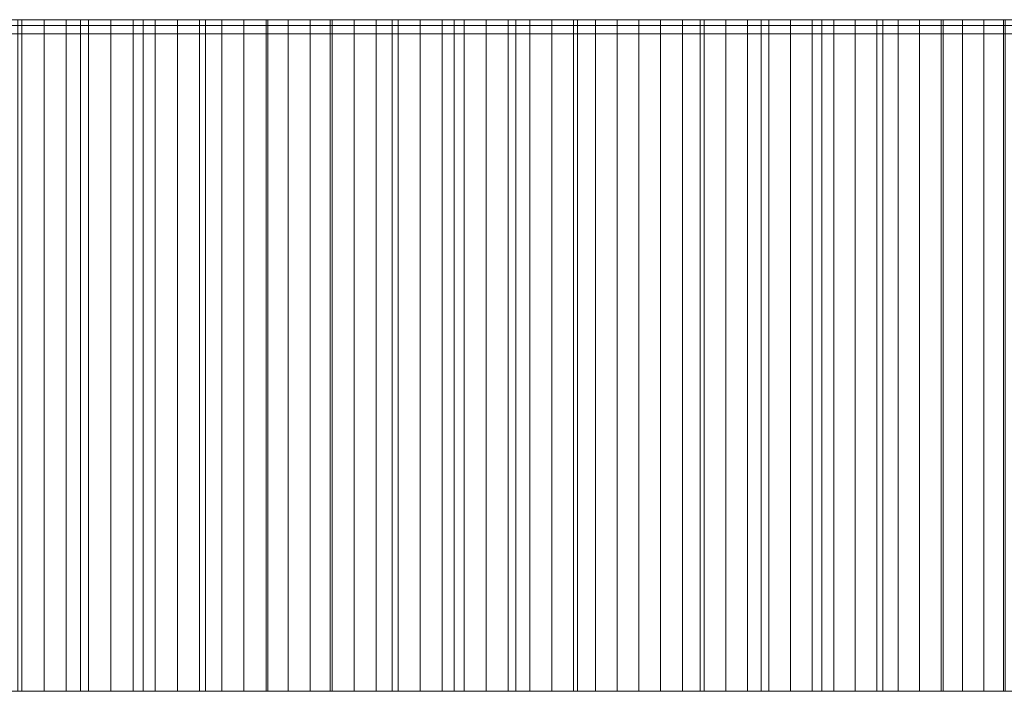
# Model space of a CAD drawing. Header units: centimetres. Extents: x -72 to 74, y -14 to 13.
# Tile 48 of 61: x 39.9 to 45.76, y 9.3 to 13.3. Entities that reach past the tile are written whole.
import ezdxf

# ---------------------------------------------------------------- set-up
doc = ezdxf.new("R2010")
doc.units = ezdxf.units.CM
doc.header["$LTSCALE"] = 2.54
doc.layers.add('Lucido design-1', color=7, linetype='Continuous')

# ---------------------------------------------------------------- blocks, each defined once
blk = doc.blocks.new('Gruppo-2-1')
at = {"color": 230, "linetype": 'Continuous', "lineweight": 9}
for points, invisible_edges in [([(-14.5734, 13.2658, 96.0359), (35.8883, 13.2658, 139.5837), (73.3955, 13.2658, 95.1085), (-14.5734, 13.2658, 96.0359)], 15), ([(-14.5734, 13.2658, -57.895), (-14.5734, 13.2658, 96.0359), (73.3955, 13.2658, 95.1085), (-14.5734, 13.2658, -57.895)], 14), ([(-14.5734, 13.2658, -57.895), (73.3955, 13.2658, 95.1085), (73.3955, 13.2658, -57.895), (-14.5734, 13.2658, -57.895)], 9), ([(29.3447, 13.3, -58.895), (29.3447, 13.3, -57.895), (73.3955, 13.3, -57.895), (29.3447, 13.3, -58.895)], 12), ([(74.3955, 13.3, -58.895), (29.3447, 13.3, -58.895), (73.3955, 13.3, -57.895), (74.3955, 13.3, -58.895)], 14), ([(35.8883, 13.2658, 139.5837), (38.312, 13.2658, 139.1547), (41.6305, 13.2658, 138.3356), (35.8883, 13.2658, 139.5837)], 15), ([(35.8883, 13.2658, 139.5837), (41.6305, 13.2658, 138.3356), (49.2576, 13.2658, 135.3416), (35.8883, 13.2658, 139.5837)], 15), ([(35.8883, 13.2658, 139.5837), (49.2576, 13.2658, 135.3416), (59.2328, 13.2658, 128.4351), (35.8883, 13.2658, 139.5837)], 15), ([(35.8883, 13.2658, 139.5837), (59.2328, 13.2658, 128.4351), (73.3955, 13.2658, 95.1085), (35.8883, 13.2658, 139.5837)], 15), ([(38.312, 13.2658, 139.1547), (39.6469, 13.2658, 138.858), (41.6305, 13.2658, 138.3356), (38.312, 13.2658, 139.1547)], 15), ([(39.6469, 13.2658, 138.858), (39.7799, 13.2658, 138.8261), (39.9128, 13.2658, 138.7937), (39.6469, 13.2658, 138.858)], 12), ([(39.6469, 13.2658, 138.858), (39.9128, 13.2658, 138.7937), (40.1782, 13.2658, 138.7278), (39.6469, 13.2658, 138.858)], 15), ([(39.6469, 13.2658, 138.858), (40.1782, 13.2658, 138.7278), (40.4433, 13.2658, 138.6602), (39.6469, 13.2658, 138.858)], 15), ([(39.6469, 13.2658, 138.858), (40.4433, 13.2658, 138.6602), (41.6305, 13.2658, 138.3356), (39.6469, 13.2658, 138.858)], 15), ([(39.7799, 13.3, 138.8261), (39.8888, 13.3, 139.8281), (40.2625, 13.3, 139.7371), (39.7799, 13.3, 138.8261)], 13), ([(39.9128, 13.3, 138.7937), (39.7799, 13.3, 138.8261), (40.2625, 13.3, 139.7371), (39.9128, 13.3, 138.7937)], 14), ([(40.0456, 13.3, 138.761), (39.9128, 13.3, 138.7937), (40.2625, 13.3, 139.7371), (40.0456, 13.3, 138.761)], 14), ([(39.9128, 13.2658, 138.7937), (40.0456, 13.2658, 138.761), (40.1782, 13.2658, 138.7278), (39.9128, 13.2658, 138.7937)], 12), ([(40.1782, 13.3, 138.7278), (40.0456, 13.3, 138.761), (40.2625, 13.3, 139.7371), (40.1782, 13.3, 138.7278)], 14), ([(40.3108, 13.3, 138.6942), (40.1782, 13.3, 138.7278), (40.2625, 13.3, 139.7371), (40.3108, 13.3, 138.6942)], 14), ([(40.1782, 13.2658, 138.7278), (40.3108, 13.2658, 138.6942), (40.4433, 13.2658, 138.6602), (40.1782, 13.2658, 138.7278)], 12), ([(40.2625, 13.3, 139.7371), (40.6354, 13.3, 139.643), (41.0076, 13.3, 139.5457), (40.2625, 13.3, 139.7371)], 12), ([(40.4433, 13.3, 138.6602), (40.3108, 13.3, 138.6942), (40.2625, 13.3, 139.7371), (40.4433, 13.3, 138.6602)], 14), ([(40.4433, 13.3, 138.6602), (40.2625, 13.3, 139.7371), (41.0076, 13.3, 139.5457), (40.4433, 13.3, 138.6602)], 15), ([(40.5756, 13.3, 138.6257), (40.4433, 13.3, 138.6602), (41.0076, 13.3, 139.5457), (40.5756, 13.3, 138.6257)], 14), ([(40.4433, 13.2658, 138.6602), (40.5756, 13.2658, 138.6257), (40.7079, 13.2658, 138.5909), (40.4433, 13.2658, 138.6602)], 12), ([(40.4433, 13.2658, 138.6602), (40.7079, 13.2658, 138.5909), (40.972, 13.2658, 138.52), (40.4433, 13.2658, 138.6602)], 15), ([(40.4433, 13.2658, 138.6602), (40.972, 13.2658, 138.52), (41.6305, 13.2658, 138.3356), (40.4433, 13.2658, 138.6602)], 15), ([(40.7079, 13.3, 138.5909), (40.5756, 13.3, 138.6257), (41.0076, 13.3, 139.5457), (40.7079, 13.3, 138.5909)], 14), ([(40.84, 13.3, 138.5557), (40.7079, 13.3, 138.5909), (41.0076, 13.3, 139.5457), (40.84, 13.3, 138.5557)], 14), ([(40.7079, 13.2658, 138.5909), (40.84, 13.2658, 138.5557), (40.972, 13.2658, 138.52), (40.7079, 13.2658, 138.5909)], 12), ([(40.972, 13.3, 138.52), (40.84, 13.3, 138.5557), (41.0076, 13.3, 139.5457), (40.972, 13.3, 138.52)], 14), ([(40.972, 13.3, 138.52), (41.0076, 13.3, 139.5457), (41.3788, 13.3, 139.4452), (40.972, 13.3, 138.52)], 13), ([(41.104, 13.3, 138.484), (40.972, 13.3, 138.52), (41.3788, 13.3, 139.4452), (41.104, 13.3, 138.484)], 14), ([(40.972, 13.2658, 138.52), (41.104, 13.2658, 138.484), (41.2358, 13.2658, 138.4475), (40.972, 13.2658, 138.52)], 12), ([(40.972, 13.2658, 138.52), (41.2358, 13.2658, 138.4475), (41.6305, 13.2658, 138.3356), (40.972, 13.2658, 138.52)], 15), ([(41.2358, 13.3, 138.4475), (41.104, 13.3, 138.484), (41.3788, 13.3, 139.4452), (41.2358, 13.3, 138.4475)], 14), ([(41.3675, 13.3, 138.4106), (41.2358, 13.3, 138.4475), (41.3788, 13.3, 139.4452), (41.3675, 13.3, 138.4106)], 14), ([(41.2358, 13.2658, 138.4475), (41.3675, 13.2658, 138.4106), (41.499, 13.2658, 138.3733), (41.2358, 13.2658, 138.4475)], 12), ([(41.2358, 13.2658, 138.4475), (41.499, 13.2658, 138.3733), (41.6305, 13.2658, 138.3356), (41.2358, 13.2658, 138.4475)], 13), ([(41.499, 13.3, 138.3733), (41.3675, 13.3, 138.4106), (41.3788, 13.3, 139.4452), (41.499, 13.3, 138.3733)], 14), ([(41.3788, 13.3, 139.4452), (41.7492, 13.3, 139.3415), (42.1187, 13.3, 139.2347), (41.3788, 13.3, 139.4452)], 12), ([(41.499, 13.3, 138.3733), (41.3788, 13.3, 139.4452), (42.1187, 13.3, 139.2347), (41.499, 13.3, 138.3733)], 15), ([(41.6305, 13.3, 138.3356), (41.499, 13.3, 138.3733), (42.1187, 13.3, 139.2347), (41.6305, 13.3, 138.3356)], 14), ([(41.7618, 13.3, 138.2975), (41.6305, 13.3, 138.3356), (42.1187, 13.3, 139.2347), (41.7618, 13.3, 138.2975)], 14), ([(41.6305, 13.2658, 138.3356), (41.7618, 13.2658, 138.2975), (41.8931, 13.2658, 138.259), (41.6305, 13.2658, 138.3356)], 12), ([(41.6305, 13.2658, 138.3356), (41.8931, 13.2658, 138.259), (42.286, 13.2658, 138.141), (41.6305, 13.2658, 138.3356)], 15), ([(41.6305, 13.2658, 138.3356), (42.286, 13.2658, 138.141), (42.8082, 13.2658, 137.978), (41.6305, 13.2658, 138.3356)], 15), ([(41.6305, 13.2658, 138.3356), (42.8082, 13.2658, 137.978), (43.717, 13.2658, 137.6771), (41.6305, 13.2658, 138.3356)], 15), ([(41.6305, 13.2658, 138.3356), (43.717, 13.2658, 137.6771), (45.6411, 13.2658, 136.9664), (41.6305, 13.2658, 138.3356)], 15), ([(41.6305, 13.2658, 138.3356), (45.6411, 13.2658, 136.9664), (49.2576, 13.2658, 135.3416), (41.6305, 13.2658, 138.3356)], 15), ([(41.8931, 13.3, 138.259), (41.7618, 13.3, 138.2975), (42.1187, 13.3, 139.2347), (41.8931, 13.3, 138.259)], 14), ([(42.0242, 13.3, 138.2201), (41.8931, 13.3, 138.259), (42.1187, 13.3, 139.2347), (42.0242, 13.3, 138.2201)], 14), ([(41.8931, 13.2658, 138.259), (42.0242, 13.2658, 138.2201), (42.1551, 13.2658, 138.1807), (41.8931, 13.2658, 138.259)], 12), ([(41.8931, 13.2658, 138.259), (42.1551, 13.2658, 138.1807), (42.286, 13.2658, 138.141), (41.8931, 13.2658, 138.259)], 13), ([(42.1551, 13.3, 138.1807), (42.0242, 13.3, 138.2201), (42.1187, 13.3, 139.2347), (42.1551, 13.3, 138.1807)], 14), ([(42.1187, 13.3, 139.2347), (42.4873, 13.3, 139.1247), (42.8549, 13.3, 139.0116), (42.1187, 13.3, 139.2347)], 12), ([(42.1551, 13.3, 138.1807), (42.1187, 13.3, 139.2347), (42.8549, 13.3, 139.0116), (42.1551, 13.3, 138.1807)], 15), ([(42.286, 13.3, 138.141), (42.1551, 13.3, 138.1807), (42.8549, 13.3, 139.0116), (42.286, 13.3, 138.141)], 14), ([(42.4167, 13.3, 138.1009), (42.286, 13.3, 138.141), (42.8549, 13.3, 139.0116), (42.4167, 13.3, 138.1009)], 14), ([(42.286, 13.2658, 138.141), (42.4167, 13.2658, 138.1009), (42.5474, 13.2658, 138.0603), (42.286, 13.2658, 138.141)], 12), ([(42.286, 13.2658, 138.141), (42.5474, 13.2658, 138.0603), (42.8082, 13.2658, 137.978), (42.286, 13.2658, 138.141)], 15), ([(42.5474, 13.3, 138.0603), (42.4167, 13.3, 138.1009), (42.8549, 13.3, 139.0116), (42.5474, 13.3, 138.0603)], 14), ([(42.6778, 13.3, 138.0193), (42.5474, 13.3, 138.0603), (42.8549, 13.3, 139.0116), (42.6778, 13.3, 138.0193)], 14), ([(42.5474, 13.2658, 138.0603), (42.6778, 13.2658, 138.0193), (42.8082, 13.2658, 137.978), (42.5474, 13.2658, 138.0603)], 12), ([(42.6778, 13.3, 138.0193), (42.8549, 13.3, 139.0116), (43.2215, 13.3, 138.8953), (42.6778, 13.3, 138.0193)], 13), ([(42.8082, 13.3, 137.978), (42.6778, 13.3, 138.0193), (43.2215, 13.3, 138.8953), (42.8082, 13.3, 137.978)], 14), ([(42.9384, 13.3, 137.9362), (42.8082, 13.3, 137.978), (43.2215, 13.3, 138.8953), (42.9384, 13.3, 137.9362)], 14), ([(42.8082, 13.2658, 137.978), (42.9384, 13.2658, 137.9362), (43.0685, 13.2658, 137.8941), (42.8082, 13.2658, 137.978)], 12), ([(42.8082, 13.2658, 137.978), (43.0685, 13.2658, 137.8941), (43.3283, 13.2658, 137.8085), (42.8082, 13.2658, 137.978)], 15), ([(42.8082, 13.2658, 137.978), (43.3283, 13.2658, 137.8085), (43.717, 13.2658, 137.6771), (42.8082, 13.2658, 137.978)], 15), ([(43.0685, 13.3, 137.8941), (42.9384, 13.3, 137.9362), (43.2215, 13.3, 138.8953), (43.0685, 13.3, 137.8941)], 14), ([(43.1985, 13.3, 137.8515), (43.0685, 13.3, 137.8941), (43.2215, 13.3, 138.8953), (43.1985, 13.3, 137.8515)], 14), ([(43.0685, 13.2658, 137.8941), (43.1985, 13.2658, 137.8515), (43.3283, 13.2658, 137.8085), (43.0685, 13.2658, 137.8941)], 12), ([(43.3283, 13.3, 137.8085), (43.1985, 13.3, 137.8515), (43.2215, 13.3, 138.8953), (43.3283, 13.3, 137.8085)], 14), ([(43.2215, 13.3, 138.8953), (43.5872, 13.3, 138.7759), (43.9518, 13.3, 138.6534), (43.2215, 13.3, 138.8953)], 12), ([(43.3283, 13.3, 137.8085), (43.2215, 13.3, 138.8953), (43.9518, 13.3, 138.6534), (43.3283, 13.3, 137.8085)], 15), ([(43.458, 13.3, 137.7651), (43.3283, 13.3, 137.8085), (43.9518, 13.3, 138.6534), (43.458, 13.3, 137.7651)], 14), ([(43.3283, 13.2658, 137.8085), (43.458, 13.2658, 137.7651), (43.717, 13.2658, 137.6771), (43.3283, 13.2658, 137.8085)], 14), ([(43.5876, 13.3, 137.7213), (43.458, 13.3, 137.7651), (43.9518, 13.3, 138.6534), (43.5876, 13.3, 137.7213)], 14), ([(43.458, 13.2658, 137.7651), (43.5876, 13.2658, 137.7213), (43.717, 13.2658, 137.6771), (43.458, 13.2658, 137.7651)], 12), ([(43.717, 13.3, 137.6771), (43.5876, 13.3, 137.7213), (43.9518, 13.3, 138.6534), (43.717, 13.3, 137.6771)], 14), ([(43.8463, 13.3, 137.6326), (43.717, 13.3, 137.6771), (43.9518, 13.3, 138.6534), (43.8463, 13.3, 137.6326)], 14), ([(43.717, 13.2658, 137.6771), (43.8463, 13.2658, 137.6326), (43.9754, 13.2658, 137.5876), (43.717, 13.2658, 137.6771)], 12), ([(43.717, 13.2658, 137.6771), (43.9754, 13.2658, 137.5876), (44.2333, 13.2658, 137.4964), (43.717, 13.2658, 137.6771)], 15), ([(43.717, 13.2658, 137.6771), (44.2333, 13.2658, 137.4964), (44.8754, 13.2658, 137.2614), (43.717, 13.2658, 137.6771)], 15), ([(43.717, 13.2658, 137.6771), (44.8754, 13.2658, 137.2614), (45.6411, 13.2658, 136.9664), (43.717, 13.2658, 137.6771)], 15), ([(43.8463, 13.3, 137.6326), (43.9518, 13.3, 138.6534), (44.3153, 13.3, 138.5278), (43.8463, 13.3, 137.6326)], 13), ([(43.9754, 13.3, 137.5876), (43.8463, 13.3, 137.6326), (44.3153, 13.3, 138.5278), (43.9754, 13.3, 137.5876)], 14), ([(44.1044, 13.3, 137.5422), (43.9754, 13.3, 137.5876), (44.3153, 13.3, 138.5278), (44.1044, 13.3, 137.5422)], 14), ([(43.9754, 13.2658, 137.5876), (44.1044, 13.2658, 137.5422), (44.2333, 13.2658, 137.4964), (43.9754, 13.2658, 137.5876)], 12), ([(44.2333, 13.3, 137.4964), (44.1044, 13.3, 137.5422), (44.3153, 13.3, 138.5278), (44.2333, 13.3, 137.4964)], 14), ([(44.362, 13.3, 137.4502), (44.2333, 13.3, 137.4964), (44.3153, 13.3, 138.5278), (44.362, 13.3, 137.4502)], 14), ([(44.2333, 13.2658, 137.4964), (44.362, 13.2658, 137.4502), (44.619, 13.2658, 137.3566), (44.2333, 13.2658, 137.4964)], 14), ([(44.2333, 13.2658, 137.4964), (44.619, 13.2658, 137.3566), (44.8754, 13.2658, 137.2614), (44.2333, 13.2658, 137.4964)], 15), ([(44.3153, 13.3, 138.5278), (44.6777, 13.3, 138.399), (45.0391, 13.3, 138.2672), (44.3153, 13.3, 138.5278)], 12), ([(44.362, 13.3, 137.4502), (44.3153, 13.3, 138.5278), (45.0391, 13.3, 138.2672), (44.362, 13.3, 137.4502)], 15), ([(44.4906, 13.3, 137.4036), (44.362, 13.3, 137.4502), (45.0391, 13.3, 138.2672), (44.4906, 13.3, 137.4036)], 14), ([(44.362, 13.2658, 137.4502), (44.4906, 13.2658, 137.4036), (44.619, 13.2658, 137.3566), (44.362, 13.2658, 137.4502)], 12), ([(44.619, 13.3, 137.3566), (44.4906, 13.3, 137.4036), (45.0391, 13.3, 138.2672), (44.619, 13.3, 137.3566)], 14), ([(44.7473, 13.3, 137.3092), (44.619, 13.3, 137.3566), (45.0391, 13.3, 138.2672), (44.7473, 13.3, 137.3092)], 14), ([(44.619, 13.2658, 137.3566), (44.7473, 13.2658, 137.3092), (44.8754, 13.2658, 137.2614), (44.619, 13.2658, 137.3566)], 12), ([(44.8754, 13.3, 137.2614), (44.7473, 13.3, 137.3092), (45.0391, 13.3, 138.2672), (44.8754, 13.3, 137.2614)], 14), ([(45.0034, 13.3, 137.2132), (44.8754, 13.3, 137.2614), (45.0391, 13.3, 138.2672), (45.0034, 13.3, 137.2132)], 14), ([(44.8754, 13.2658, 137.2614), (45.0034, 13.2658, 137.2132), (45.2589, 13.2658, 137.1157), (44.8754, 13.2658, 137.2614)], 14), ([(44.8754, 13.2658, 137.2614), (45.2589, 13.2658, 137.1157), (45.6411, 13.2658, 136.9664), (44.8754, 13.2658, 137.2614)], 15), ([(45.0034, 13.3, 137.2132), (45.0391, 13.3, 138.2672), (45.7583, 13.3, 137.9943), (45.0034, 13.3, 137.2132)], 15), ([(45.1313, 13.3, 137.1647), (45.0034, 13.3, 137.2132), (45.7583, 13.3, 137.9943), (45.1313, 13.3, 137.1647)], 14), ([(45.0034, 13.2658, 137.2132), (45.1313, 13.2658, 137.1647), (45.2589, 13.2658, 137.1157), (45.0034, 13.2658, 137.2132)], 12), ([(45.0391, 13.3, 138.2672), (45.3993, 13.3, 138.1323), (45.7583, 13.3, 137.9943), (45.0391, 13.3, 138.2672)], 12), ([(45.2589, 13.3, 137.1157), (45.1313, 13.3, 137.1647), (45.7583, 13.3, 137.9943), (45.2589, 13.3, 137.1157)], 14), ([(45.3865, 13.3, 137.0663), (45.2589, 13.3, 137.1157), (45.7583, 13.3, 137.9943), (45.3865, 13.3, 137.0663)], 14), ([(45.2589, 13.2658, 137.1157), (45.3865, 13.2658, 137.0663), (45.6411, 13.2658, 136.9664), (45.2589, 13.2658, 137.1157)], 14), ([(45.5139, 13.3, 137.0165), (45.3865, 13.3, 137.0663), (45.7583, 13.3, 137.9943), (45.5139, 13.3, 137.0165)], 14), ([(45.3865, 13.2658, 137.0663), (45.5139, 13.2658, 137.0165), (45.6411, 13.2658, 136.9664), (45.3865, 13.2658, 137.0663)], 12), ([(45.6411, 13.3, 136.9664), (45.5139, 13.3, 137.0165), (45.7583, 13.3, 137.9943), (45.6411, 13.3, 136.9664)], 14), ([(45.7682, 13.3, 136.9158), (45.6411, 13.3, 136.9664), (45.7583, 13.3, 137.9943), (45.7682, 13.3, 136.9158)], 14), ([(45.6411, 13.2658, 136.9664), (45.7682, 13.2658, 136.9158), (46.0218, 13.2658, 136.8135), (45.6411, 13.2658, 136.9664)], 14), ([(45.6411, 13.2658, 136.9664), (46.0218, 13.2658, 136.8135), (46.7789, 13.2658, 136.4971), (45.6411, 13.2658, 136.9664)], 15), ([(45.6411, 13.2658, 136.9664), (46.7789, 13.2658, 136.4971), (47.53, 13.2658, 136.1667), (45.6411, 13.2658, 136.9664)], 15), ([(45.6411, 13.2658, 136.9664), (47.53, 13.2658, 136.1667), (49.2576, 13.2658, 135.3416), (45.6411, 13.2658, 136.9664)], 15), ([(45.7583, 13.3, 137.9943), (46.1161, 13.3, 137.8533), (46.4728, 13.3, 137.7092), (45.7583, 13.3, 137.9943)], 12), ([(45.7682, 13.3, 136.9158), (45.7583, 13.3, 137.9943), (46.4728, 13.3, 137.7092), (45.7682, 13.3, 136.9158)], 15), ([(-14.5734, 13.2158, 96.0359), (35.8883, 13.2158, 139.5837), (73.3955, 13.2158, 95.1085), (-14.5734, 13.2158, 96.0359)], 15), ([(-14.5734, 13.2158, -57.895), (-14.5734, 13.2158, 96.0359), (73.3955, 13.2158, 95.1085), (-14.5734, 13.2158, -57.895)], 14), ([(-14.5734, 13.2158, -57.895), (73.3955, 13.2158, 95.1085), (73.3955, 13.2158, -57.895), (-14.5734, 13.2158, -57.895)], 9), ([(35.8883, 13.2158, 139.5837), (38.312, 13.2158, 139.1547), (41.6305, 13.2158, 138.3356), (35.8883, 13.2158, 139.5837)], 15), ([(35.8883, 13.2158, 139.5837), (41.6305, 13.2158, 138.3356), (49.2576, 13.2158, 135.3416), (35.8883, 13.2158, 139.5837)], 15), ([(35.8883, 13.2158, 139.5837), (49.2576, 13.2158, 135.3416), (59.2328, 13.2158, 128.4351), (35.8883, 13.2158, 139.5837)], 15), ([(35.8883, 13.2158, 139.5837), (59.2328, 13.2158, 128.4351), (73.3955, 13.2158, 95.1085), (35.8883, 13.2158, 139.5837)], 15), ([(38.312, 13.2158, 139.1547), (39.6469, 13.2158, 138.858), (41.6305, 13.2158, 138.3356), (38.312, 13.2158, 139.1547)], 15), ([(39.6469, 13.2158, 138.858), (39.7799, 13.2158, 138.8261), (39.9128, 13.2158, 138.7937), (39.6469, 13.2158, 138.858)], 12), ([(39.6469, 13.2158, 138.858), (39.9128, 13.2158, 138.7937), (40.1782, 13.2158, 138.7278), (39.6469, 13.2158, 138.858)], 15), ([(39.6469, 13.2158, 138.858), (40.1782, 13.2158, 138.7278), (40.4433, 13.2158, 138.6602), (39.6469, 13.2158, 138.858)], 15), ([(39.6469, 13.2158, 138.858), (40.4433, 13.2158, 138.6602), (41.6305, 13.2158, 138.3356), (39.6469, 13.2158, 138.858)], 15), ([(39.9128, 13.2158, 138.7937), (40.0456, 13.2158, 138.761), (40.1782, 13.2158, 138.7278), (39.9128, 13.2158, 138.7937)], 12), ([(40.1782, 13.2158, 138.7278), (40.3108, 13.2158, 138.6942), (40.4433, 13.2158, 138.6602), (40.1782, 13.2158, 138.7278)], 12), ([(40.4433, 13.2158, 138.6602), (40.5756, 13.2158, 138.6257), (40.7079, 13.2158, 138.5909), (40.4433, 13.2158, 138.6602)], 12), ([(40.4433, 13.2158, 138.6602), (40.7079, 13.2158, 138.5909), (40.972, 13.2158, 138.52), (40.4433, 13.2158, 138.6602)], 15), ([(40.4433, 13.2158, 138.6602), (40.972, 13.2158, 138.52), (41.6305, 13.2158, 138.3356), (40.4433, 13.2158, 138.6602)], 15), ([(40.7079, 13.2158, 138.5909), (40.84, 13.2158, 138.5557), (40.972, 13.2158, 138.52), (40.7079, 13.2158, 138.5909)], 12), ([(40.972, 13.2158, 138.52), (41.104, 13.2158, 138.484), (41.2358, 13.2158, 138.4475), (40.972, 13.2158, 138.52)], 12), ([(40.972, 13.2158, 138.52), (41.2358, 13.2158, 138.4475), (41.6305, 13.2158, 138.3356), (40.972, 13.2158, 138.52)], 15), ([(41.2358, 13.2158, 138.4475), (41.3675, 13.2158, 138.4106), (41.499, 13.2158, 138.3733), (41.2358, 13.2158, 138.4475)], 12), ([(41.2358, 13.2158, 138.4475), (41.499, 13.2158, 138.3733), (41.6305, 13.2158, 138.3356), (41.2358, 13.2158, 138.4475)], 13), ([(41.6305, 13.2158, 138.3356), (41.7618, 13.2158, 138.2975), (41.8931, 13.2158, 138.259), (41.6305, 13.2158, 138.3356)], 12), ([(41.6305, 13.2158, 138.3356), (41.8931, 13.2158, 138.259), (42.286, 13.2158, 138.141), (41.6305, 13.2158, 138.3356)], 15), ([(41.6305, 13.2158, 138.3356), (42.286, 13.2158, 138.141), (42.8082, 13.2158, 137.978), (41.6305, 13.2158, 138.3356)], 15), ([(41.6305, 13.2158, 138.3356), (42.8082, 13.2158, 137.978), (43.717, 13.2158, 137.6771), (41.6305, 13.2158, 138.3356)], 15), ([(41.6305, 13.2158, 138.3356), (43.717, 13.2158, 137.6771), (45.6411, 13.2158, 136.9664), (41.6305, 13.2158, 138.3356)], 15), ([(41.6305, 13.2158, 138.3356), (45.6411, 13.2158, 136.9664), (49.2576, 13.2158, 135.3416), (41.6305, 13.2158, 138.3356)], 15), ([(41.8931, 13.2158, 138.259), (42.0242, 13.2158, 138.2201), (42.1551, 13.2158, 138.1807), (41.8931, 13.2158, 138.259)], 12), ([(41.8931, 13.2158, 138.259), (42.1551, 13.2158, 138.1807), (42.286, 13.2158, 138.141), (41.8931, 13.2158, 138.259)], 13), ([(42.286, 13.2158, 138.141), (42.4167, 13.2158, 138.1009), (42.5474, 13.2158, 138.0603), (42.286, 13.2158, 138.141)], 12), ([(42.286, 13.2158, 138.141), (42.5474, 13.2158, 138.0603), (42.8082, 13.2158, 137.978), (42.286, 13.2158, 138.141)], 15), ([(42.5474, 13.2158, 138.0603), (42.6778, 13.2158, 138.0193), (42.8082, 13.2158, 137.978), (42.5474, 13.2158, 138.0603)], 12), ([(42.8082, 13.2158, 137.978), (42.9384, 13.2158, 137.9362), (43.0685, 13.2158, 137.8941), (42.8082, 13.2158, 137.978)], 12), ([(42.8082, 13.2158, 137.978), (43.0685, 13.2158, 137.8941), (43.3283, 13.2158, 137.8085), (42.8082, 13.2158, 137.978)], 15), ([(42.8082, 13.2158, 137.978), (43.3283, 13.2158, 137.8085), (43.717, 13.2158, 137.6771), (42.8082, 13.2158, 137.978)], 15), ([(43.0685, 13.2158, 137.8941), (43.1985, 13.2158, 137.8515), (43.3283, 13.2158, 137.8085), (43.0685, 13.2158, 137.8941)], 12), ([(43.3283, 13.2158, 137.8085), (43.458, 13.2158, 137.7651), (43.717, 13.2158, 137.6771), (43.3283, 13.2158, 137.8085)], 14), ([(43.458, 13.2158, 137.7651), (43.5876, 13.2158, 137.7213), (43.717, 13.2158, 137.6771), (43.458, 13.2158, 137.7651)], 12), ([(43.717, 13.2158, 137.6771), (43.8463, 13.2158, 137.6326), (43.9754, 13.2158, 137.5876), (43.717, 13.2158, 137.6771)], 12), ([(43.717, 13.2158, 137.6771), (43.9754, 13.2158, 137.5876), (44.2333, 13.2158, 137.4964), (43.717, 13.2158, 137.6771)], 15), ([(43.717, 13.2158, 137.6771), (44.2333, 13.2158, 137.4964), (44.8754, 13.2158, 137.2614), (43.717, 13.2158, 137.6771)], 15), ([(43.717, 13.2158, 137.6771), (44.8754, 13.2158, 137.2614), (45.6411, 13.2158, 136.9664), (43.717, 13.2158, 137.6771)], 15), ([(43.9754, 13.2158, 137.5876), (44.1044, 13.2158, 137.5422), (44.2333, 13.2158, 137.4964), (43.9754, 13.2158, 137.5876)], 12), ([(44.2333, 13.2158, 137.4964), (44.362, 13.2158, 137.4502), (44.619, 13.2158, 137.3566), (44.2333, 13.2158, 137.4964)], 14), ([(44.2333, 13.2158, 137.4964), (44.619, 13.2158, 137.3566), (44.8754, 13.2158, 137.2614), (44.2333, 13.2158, 137.4964)], 15), ([(44.362, 13.2158, 137.4502), (44.4906, 13.2158, 137.4036), (44.619, 13.2158, 137.3566), (44.362, 13.2158, 137.4502)], 12), ([(44.619, 13.2158, 137.3566), (44.7473, 13.2158, 137.3092), (44.8754, 13.2158, 137.2614), (44.619, 13.2158, 137.3566)], 12), ([(44.8754, 13.2158, 137.2614), (45.0034, 13.2158, 137.2132), (45.2589, 13.2158, 137.1157), (44.8754, 13.2158, 137.2614)], 14), ([(44.8754, 13.2158, 137.2614), (45.2589, 13.2158, 137.1157), (45.6411, 13.2158, 136.9664), (44.8754, 13.2158, 137.2614)], 15), ([(45.0034, 13.2158, 137.2132), (45.1313, 13.2158, 137.1647), (45.2589, 13.2158, 137.1157), (45.0034, 13.2158, 137.2132)], 12), ([(45.2589, 13.2158, 137.1157), (45.3865, 13.2158, 137.0663), (45.6411, 13.2158, 136.9664), (45.2589, 13.2158, 137.1157)], 14), ([(45.3865, 13.2158, 137.0663), (45.5139, 13.2158, 137.0165), (45.6411, 13.2158, 136.9664), (45.3865, 13.2158, 137.0663)], 12), ([(45.6411, 13.2158, 136.9664), (45.7682, 13.2158, 136.9158), (46.0218, 13.2158, 136.8135), (45.6411, 13.2158, 136.9664)], 14), ([(45.6411, 13.2158, 136.9664), (46.0218, 13.2158, 136.8135), (46.7789, 13.2158, 136.4971), (45.6411, 13.2158, 136.9664)], 15), ([(45.6411, 13.2158, 136.9664), (46.7789, 13.2158, 136.4971), (47.53, 13.2158, 136.1667), (45.6411, 13.2158, 136.9664)], 15), ([(45.6411, 13.2158, 136.9664), (47.53, 13.2158, 136.1667), (49.2576, 13.2158, 135.3416), (45.6411, 13.2158, 136.9664)], 15), ([(29.3447, 9.3, -58.895), (29.3447, 9.3, -57.895), (73.3955, 9.3, -57.895), (29.3447, 9.3, -58.895)], 12), ([(74.3955, 9.3, -58.895), (29.3447, 9.3, -58.895), (73.3955, 9.3, -57.895), (74.3955, 9.3, -58.895)], 14), ([(39.7799, 9.3, 138.8261), (39.8888, 9.3, 139.8281), (40.2625, 9.3, 139.7371), (39.7799, 9.3, 138.8261)], 13), ([(39.9128, 9.3, 138.7937), (39.7799, 9.3, 138.8261), (40.2625, 9.3, 139.7371), (39.9128, 9.3, 138.7937)], 14), ([(40.0456, 9.3, 138.761), (39.9128, 9.3, 138.7937), (40.2625, 9.3, 139.7371), (40.0456, 9.3, 138.761)], 14), ([(40.1782, 9.3, 138.7278), (40.0456, 9.3, 138.761), (40.2625, 9.3, 139.7371), (40.1782, 9.3, 138.7278)], 14), ([(40.3108, 9.3, 138.6942), (40.1782, 9.3, 138.7278), (40.2625, 9.3, 139.7371), (40.3108, 9.3, 138.6942)], 14), ([(40.2625, 9.3, 139.7371), (40.6354, 9.3, 139.643), (41.0076, 9.3, 139.5457), (40.2625, 9.3, 139.7371)], 12), ([(40.4433, 9.3, 138.6602), (40.3108, 9.3, 138.6942), (40.2625, 9.3, 139.7371), (40.4433, 9.3, 138.6602)], 14), ([(40.4433, 9.3, 138.6602), (40.2625, 9.3, 139.7371), (41.0076, 9.3, 139.5457), (40.4433, 9.3, 138.6602)], 15), ([(40.5756, 9.3, 138.6257), (40.4433, 9.3, 138.6602), (41.0076, 9.3, 139.5457), (40.5756, 9.3, 138.6257)], 14), ([(40.7079, 9.3, 138.5909), (40.5756, 9.3, 138.6257), (41.0076, 9.3, 139.5457), (40.7079, 9.3, 138.5909)], 14), ([(40.84, 9.3, 138.5557), (40.7079, 9.3, 138.5909), (41.0076, 9.3, 139.5457), (40.84, 9.3, 138.5557)], 14), ([(40.972, 9.3, 138.52), (40.84, 9.3, 138.5557), (41.0076, 9.3, 139.5457), (40.972, 9.3, 138.52)], 14), ([(40.972, 9.3, 138.52), (41.0076, 9.3, 139.5457), (41.3788, 9.3, 139.4452), (40.972, 9.3, 138.52)], 13), ([(41.104, 9.3, 138.484), (40.972, 9.3, 138.52), (41.3788, 9.3, 139.4452), (41.104, 9.3, 138.484)], 14), ([(41.2358, 9.3, 138.4475), (41.104, 9.3, 138.484), (41.3788, 9.3, 139.4452), (41.2358, 9.3, 138.4475)], 14), ([(41.3675, 9.3, 138.4106), (41.2358, 9.3, 138.4475), (41.3788, 9.3, 139.4452), (41.3675, 9.3, 138.4106)], 14), ([(41.499, 9.3, 138.3733), (41.3675, 9.3, 138.4106), (41.3788, 9.3, 139.4452), (41.499, 9.3, 138.3733)], 14), ([(41.3788, 9.3, 139.4452), (41.7492, 9.3, 139.3415), (42.1187, 9.3, 139.2347), (41.3788, 9.3, 139.4452)], 12), ([(41.499, 9.3, 138.3733), (41.3788, 9.3, 139.4452), (42.1187, 9.3, 139.2347), (41.499, 9.3, 138.3733)], 15), ([(41.6305, 9.3, 138.3356), (41.499, 9.3, 138.3733), (42.1187, 9.3, 139.2347), (41.6305, 9.3, 138.3356)], 14), ([(41.7618, 9.3, 138.2975), (41.6305, 9.3, 138.3356), (42.1187, 9.3, 139.2347), (41.7618, 9.3, 138.2975)], 14), ([(41.8931, 9.3, 138.259), (41.7618, 9.3, 138.2975), (42.1187, 9.3, 139.2347), (41.8931, 9.3, 138.259)], 14), ([(42.0242, 9.3, 138.2201), (41.8931, 9.3, 138.259), (42.1187, 9.3, 139.2347), (42.0242, 9.3, 138.2201)], 14), ([(42.1551, 9.3, 138.1807), (42.0242, 9.3, 138.2201), (42.1187, 9.3, 139.2347), (42.1551, 9.3, 138.1807)], 14), ([(42.1187, 9.3, 139.2347), (42.4873, 9.3, 139.1247), (42.8549, 9.3, 139.0116), (42.1187, 9.3, 139.2347)], 12), ([(42.1551, 9.3, 138.1807), (42.1187, 9.3, 139.2347), (42.8549, 9.3, 139.0116), (42.1551, 9.3, 138.1807)], 15), ([(42.286, 9.3, 138.141), (42.1551, 9.3, 138.1807), (42.8549, 9.3, 139.0116), (42.286, 9.3, 138.141)], 14), ([(42.4167, 9.3, 138.1009), (42.286, 9.3, 138.141), (42.8549, 9.3, 139.0116), (42.4167, 9.3, 138.1009)], 14), ([(42.5474, 9.3, 138.0603), (42.4167, 9.3, 138.1009), (42.8549, 9.3, 139.0116), (42.5474, 9.3, 138.0603)], 14), ([(42.6778, 9.3, 138.0193), (42.5474, 9.3, 138.0603), (42.8549, 9.3, 139.0116), (42.6778, 9.3, 138.0193)], 14), ([(42.6778, 9.3, 138.0193), (42.8549, 9.3, 139.0116), (43.2215, 9.3, 138.8953), (42.6778, 9.3, 138.0193)], 13), ([(42.8082, 9.3, 137.978), (42.6778, 9.3, 138.0193), (43.2215, 9.3, 138.8953), (42.8082, 9.3, 137.978)], 14), ([(42.9384, 9.3, 137.9362), (42.8082, 9.3, 137.978), (43.2215, 9.3, 138.8953), (42.9384, 9.3, 137.9362)], 14), ([(43.0685, 9.3, 137.8941), (42.9384, 9.3, 137.9362), (43.2215, 9.3, 138.8953), (43.0685, 9.3, 137.8941)], 14), ([(43.1985, 9.3, 137.8515), (43.0685, 9.3, 137.8941), (43.2215, 9.3, 138.8953), (43.1985, 9.3, 137.8515)], 14), ([(43.3283, 9.3, 137.8085), (43.1985, 9.3, 137.8515), (43.2215, 9.3, 138.8953), (43.3283, 9.3, 137.8085)], 14), ([(43.2215, 9.3, 138.8953), (43.5872, 9.3, 138.7759), (43.9518, 9.3, 138.6534), (43.2215, 9.3, 138.8953)], 12), ([(43.3283, 9.3, 137.8085), (43.2215, 9.3, 138.8953), (43.9518, 9.3, 138.6534), (43.3283, 9.3, 137.8085)], 15), ([(43.458, 9.3, 137.7651), (43.3283, 9.3, 137.8085), (43.9518, 9.3, 138.6534), (43.458, 9.3, 137.7651)], 14), ([(43.5876, 9.3, 137.7213), (43.458, 9.3, 137.7651), (43.9518, 9.3, 138.6534), (43.5876, 9.3, 137.7213)], 14), ([(43.717, 9.3, 137.6771), (43.5876, 9.3, 137.7213), (43.9518, 9.3, 138.6534), (43.717, 9.3, 137.6771)], 14), ([(43.8463, 9.3, 137.6326), (43.717, 9.3, 137.6771), (43.9518, 9.3, 138.6534), (43.8463, 9.3, 137.6326)], 14), ([(43.8463, 9.3, 137.6326), (43.9518, 9.3, 138.6534), (44.3153, 9.3, 138.5278), (43.8463, 9.3, 137.6326)], 13), ([(43.9754, 9.3, 137.5876), (43.8463, 9.3, 137.6326), (44.3153, 9.3, 138.5278), (43.9754, 9.3, 137.5876)], 14), ([(44.1044, 9.3, 137.5422), (43.9754, 9.3, 137.5876), (44.3153, 9.3, 138.5278), (44.1044, 9.3, 137.5422)], 14), ([(44.2333, 9.3, 137.4964), (44.1044, 9.3, 137.5422), (44.3153, 9.3, 138.5278), (44.2333, 9.3, 137.4964)], 14), ([(44.362, 9.3, 137.4502), (44.2333, 9.3, 137.4964), (44.3153, 9.3, 138.5278), (44.362, 9.3, 137.4502)], 14), ([(44.3153, 9.3, 138.5278), (44.6777, 9.3, 138.399), (45.0391, 9.3, 138.2672), (44.3153, 9.3, 138.5278)], 12), ([(44.362, 9.3, 137.4502), (44.3153, 9.3, 138.5278), (45.0391, 9.3, 138.2672), (44.362, 9.3, 137.4502)], 15), ([(44.4906, 9.3, 137.4036), (44.362, 9.3, 137.4502), (45.0391, 9.3, 138.2672), (44.4906, 9.3, 137.4036)], 14), ([(44.619, 9.3, 137.3566), (44.4906, 9.3, 137.4036), (45.0391, 9.3, 138.2672), (44.619, 9.3, 137.3566)], 14), ([(44.7473, 9.3, 137.3092), (44.619, 9.3, 137.3566), (45.0391, 9.3, 138.2672), (44.7473, 9.3, 137.3092)], 14), ([(44.8754, 9.3, 137.2614), (44.7473, 9.3, 137.3092), (45.0391, 9.3, 138.2672), (44.8754, 9.3, 137.2614)], 14), ([(45.0034, 9.3, 137.2132), (44.8754, 9.3, 137.2614), (45.0391, 9.3, 138.2672), (45.0034, 9.3, 137.2132)], 14), ([(45.0034, 9.3, 137.2132), (45.0391, 9.3, 138.2672), (45.7583, 9.3, 137.9943), (45.0034, 9.3, 137.2132)], 15), ([(45.1313, 9.3, 137.1647), (45.0034, 9.3, 137.2132), (45.7583, 9.3, 137.9943), (45.1313, 9.3, 137.1647)], 14), ([(45.0391, 9.3, 138.2672), (45.3993, 9.3, 138.1323), (45.7583, 9.3, 137.9943), (45.0391, 9.3, 138.2672)], 12), ([(45.2589, 9.3, 137.1157), (45.1313, 9.3, 137.1647), (45.7583, 9.3, 137.9943), (45.2589, 9.3, 137.1157)], 14), ([(45.3865, 9.3, 137.0663), (45.2589, 9.3, 137.1157), (45.7583, 9.3, 137.9943), (45.3865, 9.3, 137.0663)], 14), ([(45.5139, 9.3, 137.0165), (45.3865, 9.3, 137.0663), (45.7583, 9.3, 137.9943), (45.5139, 9.3, 137.0165)], 14), ([(45.6411, 9.3, 136.9664), (45.5139, 9.3, 137.0165), (45.7583, 9.3, 137.9943), (45.6411, 9.3, 136.9664)], 14), ([(45.7682, 9.3, 136.9158), (45.6411, 9.3, 136.9664), (45.7583, 9.3, 137.9943), (45.7682, 9.3, 136.9158)], 14), ([(45.7583, 9.3, 137.9943), (46.1161, 9.3, 137.8533), (46.4728, 9.3, 137.7092), (45.7583, 9.3, 137.9943)], 12), ([(45.7682, 9.3, 136.9158), (45.7583, 9.3, 137.9943), (46.4728, 9.3, 137.7092), (45.7682, 9.3, 136.9158)], 15)]:
    blk.add_3dface(points, dxfattribs=dict(at, invisible_edges=invisible_edges))
for points in [[(-14.5734, 13.2658, -57.895), (-14.5734, 13.2158, -57.895), (73.3955, 13.2158, -57.895), (73.3955, 13.2658, -57.895)], [(29.3447, 13.3, -58.895), (29.3447, 9.3, -58.895), (74.3955, 9.3, -58.895), (74.3955, 13.3, -58.895)], [(73.3955, 13.3, -57.895), (73.3955, 9.3, -57.895), (29.3447, 9.3, -57.895), (29.3447, 13.3, -57.895)], [(39.7799, 13.3, 138.8261), (39.7799, 9.3, 138.8261), (39.9128, 9.3, 138.7937), (39.9128, 13.3, 138.7937)], [(39.9128, 13.2658, 138.7937), (39.9128, 13.2158, 138.7937), (39.7799, 13.2158, 138.8261), (39.7799, 13.2658, 138.8261)], [(40.2625, 13.3, 139.7371), (40.2625, 9.3, 139.7371), (39.8888, 9.3, 139.8281), (39.8888, 13.3, 139.8281)], [(39.9128, 13.3, 138.7937), (39.9128, 9.3, 138.7937), (40.0456, 9.3, 138.761), (40.0456, 13.3, 138.761)], [(40.0456, 13.2658, 138.761), (40.0456, 13.2158, 138.761), (39.9128, 13.2158, 138.7937), (39.9128, 13.2658, 138.7937)], [(40.0456, 13.3, 138.761), (40.0456, 9.3, 138.761), (40.1782, 9.3, 138.7278), (40.1782, 13.3, 138.7278)], [(40.1782, 13.2658, 138.7278), (40.1782, 13.2158, 138.7278), (40.0456, 13.2158, 138.761), (40.0456, 13.2658, 138.761)], [(40.1782, 13.3, 138.7278), (40.1782, 9.3, 138.7278), (40.3108, 9.3, 138.6942), (40.3108, 13.3, 138.6942)], [(40.3108, 13.2658, 138.6942), (40.3108, 13.2158, 138.6942), (40.1782, 13.2158, 138.7278), (40.1782, 13.2658, 138.7278)], [(40.6354, 13.3, 139.643), (40.6354, 9.3, 139.643), (40.2625, 9.3, 139.7371), (40.2625, 13.3, 139.7371)], [(40.3108, 13.3, 138.6942), (40.3108, 9.3, 138.6942), (40.4433, 9.3, 138.6602), (40.4433, 13.3, 138.6602)], [(40.4433, 13.2658, 138.6602), (40.4433, 13.2158, 138.6602), (40.3108, 13.2158, 138.6942), (40.3108, 13.2658, 138.6942)], [(40.4433, 13.3, 138.6602), (40.4433, 9.3, 138.6602), (40.5756, 9.3, 138.6257), (40.5756, 13.3, 138.6257)], [(40.5756, 13.2658, 138.6257), (40.5756, 13.2158, 138.6257), (40.4433, 13.2158, 138.6602), (40.4433, 13.2658, 138.6602)], [(40.5756, 13.3, 138.6257), (40.5756, 9.3, 138.6257), (40.7079, 9.3, 138.5909), (40.7079, 13.3, 138.5909)], [(40.7079, 13.2658, 138.5909), (40.7079, 13.2158, 138.5909), (40.5756, 13.2158, 138.6257), (40.5756, 13.2658, 138.6257)], [(41.0076, 13.3, 139.5457), (41.0076, 9.3, 139.5457), (40.6354, 9.3, 139.643), (40.6354, 13.3, 139.643)], [(40.7079, 13.3, 138.5909), (40.7079, 9.3, 138.5909), (40.84, 9.3, 138.5557), (40.84, 13.3, 138.5557)], [(40.84, 13.2658, 138.5557), (40.84, 13.2158, 138.5557), (40.7079, 13.2158, 138.5909), (40.7079, 13.2658, 138.5909)], [(40.84, 13.3, 138.5557), (40.84, 9.3, 138.5557), (40.972, 9.3, 138.52), (40.972, 13.3, 138.52)], [(40.972, 13.2658, 138.52), (40.972, 13.2158, 138.52), (40.84, 13.2158, 138.5557), (40.84, 13.2658, 138.5557)], [(40.972, 13.3, 138.52), (40.972, 9.3, 138.52), (41.104, 9.3, 138.484), (41.104, 13.3, 138.484)], [(41.104, 13.2658, 138.484), (41.104, 13.2158, 138.484), (40.972, 13.2158, 138.52), (40.972, 13.2658, 138.52)], [(41.3788, 13.3, 139.4452), (41.3788, 9.3, 139.4452), (41.0076, 9.3, 139.5457), (41.0076, 13.3, 139.5457)], [(41.104, 13.3, 138.484), (41.104, 9.3, 138.484), (41.2358, 9.3, 138.4475), (41.2358, 13.3, 138.4475)], [(41.2358, 13.2658, 138.4475), (41.2358, 13.2158, 138.4475), (41.104, 13.2158, 138.484), (41.104, 13.2658, 138.484)], [(41.2358, 13.3, 138.4475), (41.2358, 9.3, 138.4475), (41.3675, 9.3, 138.4106), (41.3675, 13.3, 138.4106)], [(41.3675, 13.2658, 138.4106), (41.3675, 13.2158, 138.4106), (41.2358, 13.2158, 138.4475), (41.2358, 13.2658, 138.4475)], [(41.3675, 13.3, 138.4106), (41.3675, 9.3, 138.4106), (41.499, 9.3, 138.3733), (41.499, 13.3, 138.3733)], [(41.499, 13.2658, 138.3733), (41.499, 13.2158, 138.3733), (41.3675, 13.2158, 138.4106), (41.3675, 13.2658, 138.4106)], [(41.7492, 13.3, 139.3415), (41.7492, 9.3, 139.3415), (41.3788, 9.3, 139.4452), (41.3788, 13.3, 139.4452)], [(41.499, 13.3, 138.3733), (41.499, 9.3, 138.3733), (41.6305, 9.3, 138.3356), (41.6305, 13.3, 138.3356)], [(41.6305, 13.2658, 138.3356), (41.6305, 13.2158, 138.3356), (41.499, 13.2158, 138.3733), (41.499, 13.2658, 138.3733)], [(41.6305, 13.3, 138.3356), (41.6305, 9.3, 138.3356), (41.7618, 9.3, 138.2975), (41.7618, 13.3, 138.2975)], [(41.7618, 13.2658, 138.2975), (41.7618, 13.2158, 138.2975), (41.6305, 13.2158, 138.3356), (41.6305, 13.2658, 138.3356)], [(42.1187, 13.3, 139.2347), (42.1187, 9.3, 139.2347), (41.7492, 9.3, 139.3415), (41.7492, 13.3, 139.3415)], [(41.7618, 13.3, 138.2975), (41.7618, 9.3, 138.2975), (41.8931, 9.3, 138.259), (41.8931, 13.3, 138.259)], [(41.8931, 13.2658, 138.259), (41.8931, 13.2158, 138.259), (41.7618, 13.2158, 138.2975), (41.7618, 13.2658, 138.2975)], [(41.8931, 13.3, 138.259), (41.8931, 9.3, 138.259), (42.0242, 9.3, 138.2201), (42.0242, 13.3, 138.2201)], [(42.0242, 13.2658, 138.2201), (42.0242, 13.2158, 138.2201), (41.8931, 13.2158, 138.259), (41.8931, 13.2658, 138.259)], [(42.0242, 13.3, 138.2201), (42.0242, 9.3, 138.2201), (42.1551, 9.3, 138.1807), (42.1551, 13.3, 138.1807)], [(42.1551, 13.2658, 138.1807), (42.1551, 13.2158, 138.1807), (42.0242, 13.2158, 138.2201), (42.0242, 13.2658, 138.2201)], [(42.4873, 13.3, 139.1247), (42.4873, 9.3, 139.1247), (42.1187, 9.3, 139.2347), (42.1187, 13.3, 139.2347)], [(42.1551, 13.3, 138.1807), (42.1551, 9.3, 138.1807), (42.286, 9.3, 138.141), (42.286, 13.3, 138.141)], [(42.286, 13.2658, 138.141), (42.286, 13.2158, 138.141), (42.1551, 13.2158, 138.1807), (42.1551, 13.2658, 138.1807)], [(42.286, 13.3, 138.141), (42.286, 9.3, 138.141), (42.4167, 9.3, 138.1009), (42.4167, 13.3, 138.1009)], [(42.4167, 13.2658, 138.1009), (42.4167, 13.2158, 138.1009), (42.286, 13.2158, 138.141), (42.286, 13.2658, 138.141)], [(42.4167, 13.3, 138.1009), (42.4167, 9.3, 138.1009), (42.5474, 9.3, 138.0603), (42.5474, 13.3, 138.0603)], [(42.5474, 13.2658, 138.0603), (42.5474, 13.2158, 138.0603), (42.4167, 13.2158, 138.1009), (42.4167, 13.2658, 138.1009)], [(42.8549, 13.3, 139.0116), (42.8549, 9.3, 139.0116), (42.4873, 9.3, 139.1247), (42.4873, 13.3, 139.1247)], [(42.5474, 13.3, 138.0603), (42.5474, 9.3, 138.0603), (42.6778, 9.3, 138.0193), (42.6778, 13.3, 138.0193)], [(42.6778, 13.2658, 138.0193), (42.6778, 13.2158, 138.0193), (42.5474, 13.2158, 138.0603), (42.5474, 13.2658, 138.0603)], [(42.6778, 13.3, 138.0193), (42.6778, 9.3, 138.0193), (42.8082, 9.3, 137.978), (42.8082, 13.3, 137.978)], [(42.8082, 13.2658, 137.978), (42.8082, 13.2158, 137.978), (42.6778, 13.2158, 138.0193), (42.6778, 13.2658, 138.0193)], [(42.8082, 13.3, 137.978), (42.8082, 9.3, 137.978), (42.9384, 9.3, 137.9362), (42.9384, 13.3, 137.9362)], [(42.9384, 13.2658, 137.9362), (42.9384, 13.2158, 137.9362), (42.8082, 13.2158, 137.978), (42.8082, 13.2658, 137.978)], [(43.2215, 13.3, 138.8953), (43.2215, 9.3, 138.8953), (42.8549, 9.3, 139.0116), (42.8549, 13.3, 139.0116)], [(42.9384, 13.3, 137.9362), (42.9384, 9.3, 137.9362), (43.0685, 9.3, 137.8941), (43.0685, 13.3, 137.8941)], [(43.0685, 13.2658, 137.8941), (43.0685, 13.2158, 137.8941), (42.9384, 13.2158, 137.9362), (42.9384, 13.2658, 137.9362)], [(43.0685, 13.3, 137.8941), (43.0685, 9.3, 137.8941), (43.1985, 9.3, 137.8515), (43.1985, 13.3, 137.8515)], [(43.1985, 13.2658, 137.8515), (43.1985, 13.2158, 137.8515), (43.0685, 13.2158, 137.8941), (43.0685, 13.2658, 137.8941)], [(43.1985, 13.3, 137.8515), (43.1985, 9.3, 137.8515), (43.3283, 9.3, 137.8085), (43.3283, 13.3, 137.8085)], [(43.3283, 13.2658, 137.8085), (43.3283, 13.2158, 137.8085), (43.1985, 13.2158, 137.8515), (43.1985, 13.2658, 137.8515)], [(43.5872, 13.3, 138.7759), (43.5872, 9.3, 138.7759), (43.2215, 9.3, 138.8953), (43.2215, 13.3, 138.8953)], [(43.3283, 13.3, 137.8085), (43.3283, 9.3, 137.8085), (43.458, 9.3, 137.7651), (43.458, 13.3, 137.7651)], [(43.458, 13.2658, 137.7651), (43.458, 13.2158, 137.7651), (43.3283, 13.2158, 137.8085), (43.3283, 13.2658, 137.8085)], [(43.458, 13.3, 137.7651), (43.458, 9.3, 137.7651), (43.5876, 9.3, 137.7213), (43.5876, 13.3, 137.7213)], [(43.5876, 13.2658, 137.7213), (43.5876, 13.2158, 137.7213), (43.458, 13.2158, 137.7651), (43.458, 13.2658, 137.7651)], [(43.9518, 13.3, 138.6534), (43.9518, 9.3, 138.6534), (43.5872, 9.3, 138.7759), (43.5872, 13.3, 138.7759)], [(43.5876, 13.3, 137.7213), (43.5876, 9.3, 137.7213), (43.717, 9.3, 137.6771), (43.717, 13.3, 137.6771)], [(43.717, 13.2658, 137.6771), (43.717, 13.2158, 137.6771), (43.5876, 13.2158, 137.7213), (43.5876, 13.2658, 137.7213)], [(43.717, 13.3, 137.6771), (43.717, 9.3, 137.6771), (43.8463, 9.3, 137.6326), (43.8463, 13.3, 137.6326)], [(43.8463, 13.2658, 137.6326), (43.8463, 13.2158, 137.6326), (43.717, 13.2158, 137.6771), (43.717, 13.2658, 137.6771)], [(43.8463, 13.3, 137.6326), (43.8463, 9.3, 137.6326), (43.9754, 9.3, 137.5876), (43.9754, 13.3, 137.5876)], [(43.9754, 13.2658, 137.5876), (43.9754, 13.2158, 137.5876), (43.8463, 13.2158, 137.6326), (43.8463, 13.2658, 137.6326)], [(44.3153, 13.3, 138.5278), (44.3153, 9.3, 138.5278), (43.9518, 9.3, 138.6534), (43.9518, 13.3, 138.6534)], [(43.9754, 13.3, 137.5876), (43.9754, 9.3, 137.5876), (44.1044, 9.3, 137.5422), (44.1044, 13.3, 137.5422)], [(44.1044, 13.2658, 137.5422), (44.1044, 13.2158, 137.5422), (43.9754, 13.2158, 137.5876), (43.9754, 13.2658, 137.5876)], [(44.1044, 13.3, 137.5422), (44.1044, 9.3, 137.5422), (44.2333, 9.3, 137.4964), (44.2333, 13.3, 137.4964)], [(44.2333, 13.2658, 137.4964), (44.2333, 13.2158, 137.4964), (44.1044, 13.2158, 137.5422), (44.1044, 13.2658, 137.5422)], [(44.2333, 13.3, 137.4964), (44.2333, 9.3, 137.4964), (44.362, 9.3, 137.4502), (44.362, 13.3, 137.4502)], [(44.362, 13.2658, 137.4502), (44.362, 13.2158, 137.4502), (44.2333, 13.2158, 137.4964), (44.2333, 13.2658, 137.4964)], [(44.6777, 13.3, 138.399), (44.6777, 9.3, 138.399), (44.3153, 9.3, 138.5278), (44.3153, 13.3, 138.5278)], [(44.362, 13.3, 137.4502), (44.362, 9.3, 137.4502), (44.4906, 9.3, 137.4036), (44.4906, 13.3, 137.4036)], [(44.4906, 13.2658, 137.4036), (44.4906, 13.2158, 137.4036), (44.362, 13.2158, 137.4502), (44.362, 13.2658, 137.4502)], [(44.4906, 13.3, 137.4036), (44.4906, 9.3, 137.4036), (44.619, 9.3, 137.3566), (44.619, 13.3, 137.3566)], [(44.619, 13.2658, 137.3566), (44.619, 13.2158, 137.3566), (44.4906, 13.2158, 137.4036), (44.4906, 13.2658, 137.4036)], [(44.619, 13.3, 137.3566), (44.619, 9.3, 137.3566), (44.7473, 9.3, 137.3092), (44.7473, 13.3, 137.3092)], [(44.7473, 13.2658, 137.3092), (44.7473, 13.2158, 137.3092), (44.619, 13.2158, 137.3566), (44.619, 13.2658, 137.3566)], [(45.0391, 13.3, 138.2672), (45.0391, 9.3, 138.2672), (44.6777, 9.3, 138.399), (44.6777, 13.3, 138.399)], [(44.7473, 13.3, 137.3092), (44.7473, 9.3, 137.3092), (44.8754, 9.3, 137.2614), (44.8754, 13.3, 137.2614)], [(44.8754, 13.2658, 137.2614), (44.8754, 13.2158, 137.2614), (44.7473, 13.2158, 137.3092), (44.7473, 13.2658, 137.3092)], [(44.8754, 13.3, 137.2614), (44.8754, 9.3, 137.2614), (45.0034, 9.3, 137.2132), (45.0034, 13.3, 137.2132)], [(45.0034, 13.2658, 137.2132), (45.0034, 13.2158, 137.2132), (44.8754, 13.2158, 137.2614), (44.8754, 13.2658, 137.2614)], [(45.0034, 13.3, 137.2132), (45.0034, 9.3, 137.2132), (45.1313, 9.3, 137.1647), (45.1313, 13.3, 137.1647)], [(45.1313, 13.2658, 137.1647), (45.1313, 13.2158, 137.1647), (45.0034, 13.2158, 137.2132), (45.0034, 13.2658, 137.2132)], [(45.3993, 13.3, 138.1323), (45.3993, 9.3, 138.1323), (45.0391, 9.3, 138.2672), (45.0391, 13.3, 138.2672)], [(45.1313, 13.3, 137.1647), (45.1313, 9.3, 137.1647), (45.2589, 9.3, 137.1157), (45.2589, 13.3, 137.1157)], [(45.2589, 13.2658, 137.1157), (45.2589, 13.2158, 137.1157), (45.1313, 13.2158, 137.1647), (45.1313, 13.2658, 137.1647)], [(45.2589, 13.3, 137.1157), (45.2589, 9.3, 137.1157), (45.3865, 9.3, 137.0663), (45.3865, 13.3, 137.0663)], [(45.3865, 13.2658, 137.0663), (45.3865, 13.2158, 137.0663), (45.2589, 13.2158, 137.1157), (45.2589, 13.2658, 137.1157)], [(45.3865, 13.3, 137.0663), (45.3865, 9.3, 137.0663), (45.5139, 9.3, 137.0165), (45.5139, 13.3, 137.0165)], [(45.5139, 13.2658, 137.0165), (45.5139, 13.2158, 137.0165), (45.3865, 13.2158, 137.0663), (45.3865, 13.2658, 137.0663)], [(45.7583, 13.3, 137.9943), (45.7583, 9.3, 137.9943), (45.3993, 9.3, 138.1323), (45.3993, 13.3, 138.1323)], [(45.5139, 13.3, 137.0165), (45.5139, 9.3, 137.0165), (45.6411, 9.3, 136.9664), (45.6411, 13.3, 136.9664)], [(45.6411, 13.2658, 136.9664), (45.6411, 13.2158, 136.9664), (45.5139, 13.2158, 137.0165), (45.5139, 13.2658, 137.0165)], [(45.6411, 13.3, 136.9664), (45.6411, 9.3, 136.9664), (45.7682, 9.3, 136.9158), (45.7682, 13.3, 136.9158)], [(45.7682, 13.2658, 136.9158), (45.7682, 13.2158, 136.9158), (45.6411, 13.2158, 136.9664), (45.6411, 13.2658, 136.9664)], [(46.1161, 13.3, 137.8533), (46.1161, 9.3, 137.8533), (45.7583, 9.3, 137.9943), (45.7583, 13.3, 137.9943)]]:
    blk.add_3dface(points, dxfattribs=at)
blk = doc.blocks.new('Gruppo-3-1')
at = {"color": 230}
blk.add_blockref('Gruppo-2-1', (0, 0), dxfattribs=at)

msp = doc.modelspace()

# ---------------------------------------------------------------- block references
at = {"layer": 'Lucido design-1', "color": 230, "true_color": 0xff0066}
msp.add_blockref('Gruppo-3-1', (0, 0), dxfattribs=at)

doc.saveas('drawing.dxf')
